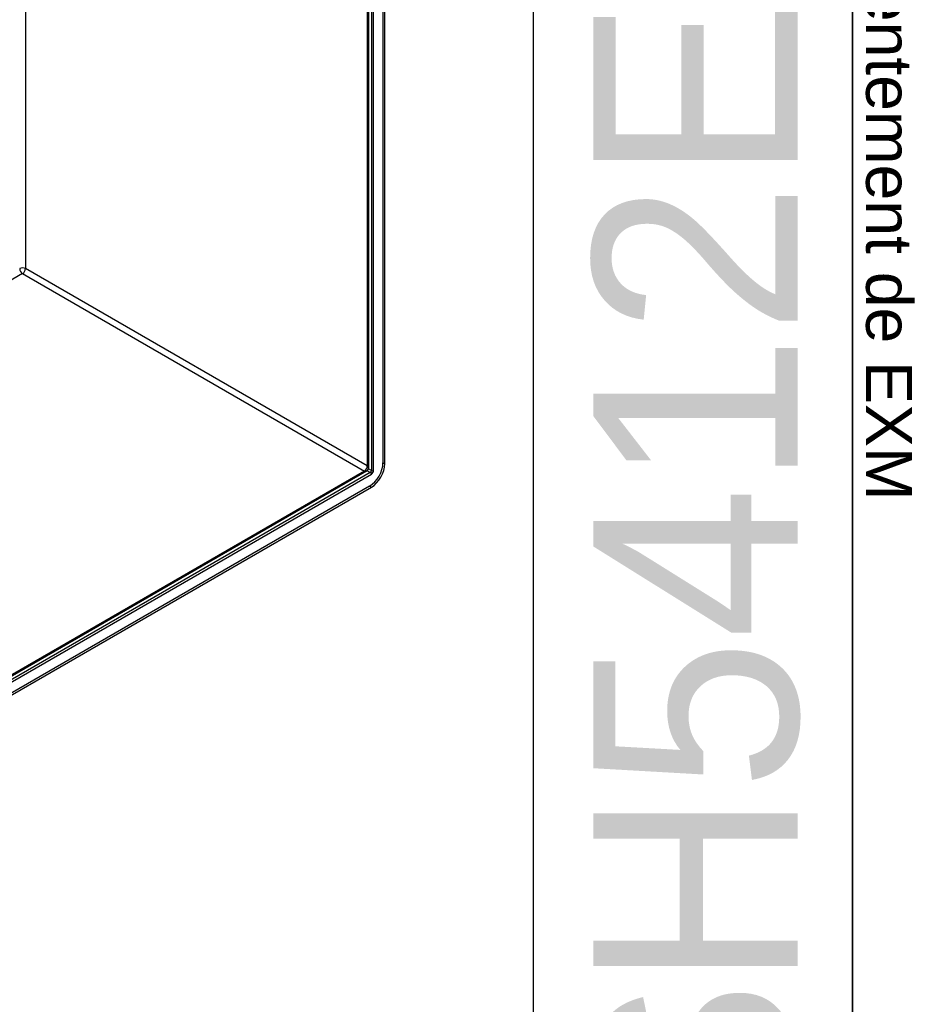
# Model space of a CAD drawing. Header units: inches. Extents: x 3 to 173, y 3 to 113.
# Tile 6 of 8: x 155 to 173, y 45 to 65. Entities that reach past the tile are written whole.
import ezdxf
from ezdxf.enums import TextEntityAlignment as Align

# ---------------------------------------------------------------- set-up
doc = ezdxf.new("R2010")
doc.units = ezdxf.units.IN
doc.header["$LTSCALE"] = 10.4
doc.header["$MEASUREMENT"] = 0
doc.layers.get('0').update_dxf_attribs({"lineweight": 25})
for name, color, linetype, lineweight in [('Sketch Geometry(ANSI)', 7, 'Continuous', 25), ('Symbols(ANSI)', 7, 'Continuous', 25), ('Visible Edges(ANSI)', 7, 'Continuous', 25), ('Visible Tangent Edges(ANSI)', 7, 'Continuous', 25)]:
    doc.layers.add(name, color=color, linetype=linetype, lineweight=lineweight)
doc.styles.add('Current-ANSI', font='arial.ttf')
doc.styles.add('Text Style44', font='arialbd.ttf')
doc.styles.add('Text Style83', font='FRE3OF9X.TTF')

# ---------------------------------------------------------------- blocks, each defined once
blk = doc.blocks.new('Title Blocks EXM - ANSI B')
at = {"layer": 'Sketch Geometry(ANSI)'}
for p, q in [((16.125, 10.687), (16.125, 3.5)), ((16.75, 10.562), (16.75, 0.375))]:
    blk.add_line(p, q, dxfattribs=at)
at = {"layer": 'Symbols(ANSI)', "color": 7, "style": 'Current-ANSI'}
for tag, p in [('REV1BY', (16.4371, 10.3133)), ('REV1', (13.3753, 10.3127)), ('REV1DATE', (15.7496, 10.31)), ('REV2', (13.3734, 9.9377)), ('REV2DATE', (15.7475, 9.9406)), ('REV2BY', (16.4372, 9.9385)), ('REV3', (13.3741, 9.563)), ('REV3DATE', (15.7516, 9.563)), ('REV3BY', (16.4372, 9.5635)), ('REV4', (13.3766, 9.1879)), ('REV4DATE', (15.7516, 9.1879)), ('REV4BY', (16.4411, 9.1885)), ('REV5', (13.3734, 8.8129)), ('REV5DATE', (15.7516, 8.8129)), ('REV5BY', (16.4379, 8.8113)), ('MFG_APPROVED_DATE', (16.3934, 2.3745)), ('DETAIL_REV', (16.2494, 0.9257))]:
    blk.add_attdef(tag, text='', height=0.09, dxfattribs=at).set_placement(p, align=Align.MIDDLE_CENTER)
for tag, p in [('REV1DESC', (13.5255, 10.3098)), ('REV2DESC', (13.5253, 9.9374)), ('REV3DESC', (13.528, 9.5635)), ('REV4DESC', (13.533, 9.1903)), ('REV5DESC', (13.5322, 8.8113)), ('COMPANY', (14.1202, 2.375))]:
    blk.add_attdef(tag, text='', height=0.09, dxfattribs=at).set_placement(p, align=Align.MIDDLE_LEFT)
at = {"layer": 'Symbols(ANSI)', "color": 7, "style": 'Text Style83'}
blk.add_attdef('BARCODE_001', (16.6427, 3.8355), '', height=0.4, rotation=90, dxfattribs=at)
at = {"layer": 'Symbols(ANSI)', "color": 7}
for tag, p, height, style in [('IDW_DATE_001', (16.1526, 2.0799), 0.09, 'Current-ANSI'), ('MATERIEL_001', (13.9591, 1.7815), 0.09, 'Current-ANSI'), ('FINISH_001', (16.1353, 1.4698), 0.09, 'Current-ANSI'), ('COLOR_001', (14.0553, 1.4037), 0.09, 'Current-ANSI'), ('FINISH_002', (16.0762, 1.3198), 0.09, 'Current-ANSI'), ('IDW_DESC_001', (13.6847, 0.8851), 0.09, 'Current-ANSI'), ('Sheet_Number_001', (16.3415, 0.5807), 0.09, 'Current-ANSI'), ('IDW_REV_001', (15.9474, 0.3552), 0.14, 'Text Style44'), ('IDW_NAME_001', (13.6851, 0.3043), 0.14, 'Text Style44'), ('Number_of_sheets_001', (16.5509, 0.3301), 0.09, 'Current-ANSI')]:
    blk.add_attdef(tag, p, '', height=height, dxfattribs=dict(at, style=style))
blk = doc.blocks.new('Borders 9_EXM - B (Inch)')
at = {"layer": 'Sketch Geometry(ANSI)', "linetype": 'Continuous', "lineweight": 35}
blk.add_line((16.5229, 0.3795), (16.5229, 10.5665), dxfattribs=at)
at = {"layer": 'Symbols(ANSI)', "color": 7, "insert": (16.5222, 10.576), "char_height": 0.09, "attachment_point": 7, "rotation": 270, "style": 'Current-ANSI'}
blk.add_mtext('Ce dessin est confidentiel et ne doit pas être reproduit ou utilisé sans le consentement de EXM', dxfattribs=at)
at = {"layer": 'Symbols(ANSI)', "color": 7, "style": 'Current-ANSI'}
blk.add_attdef('FILENAME_AND_PATH_001', (5.9364, 10.7181), '', height=0.09, dxfattribs=at)

msp = doc.modelspace()

# ---------------------------------------------------------------- linework, layer by layer
at = {"layer": 'Visible Edges(ANSI)'}
for p, q in [((161.991, 80.144), (161.991, 55.786)), ((162.285, 78.913), (162.285, 55.883)), ((162.323, 55.861), (162.323, 78.891)), ((161.949, 55.714), (145.098, 45.984)), ((162.013, 55.411), (146.311, 46.345)), ((146.348, 46.324), (162.05, 55.389))]:
    msp.add_line(p, q, dxfattribs=at)
msp.add_arc((161.907, 55.786), 0.084, 300, 0, dxfattribs=at)
for centre, major_axis, start_param, end_param in [((162.013, 55.726), (-0.193, -0.334), 0.785398, 2.356194), ((162.05, 55.704), (0.193, 0.334), 3.926991, 5.497787)]:
    msp.add_ellipse(centre, major_axis=major_axis, ratio=0.57735, start_param=start_param, end_param=end_param, dxfattribs=at)
at = {"layer": 'Visible Tangent Edges(ANSI)'}
for p, q in [((155.015, 84.192), (155.015, 59.835)), ((161.967, 80.178), (161.967, 55.821)), ((162.05, 78.846), (162.05, 55.729)), ((162.094, 55.729), (162.094, 78.846)), ((154.955, 59.732), (138.103, 50.002)), ((154.955, 59.732), (161.907, 55.718)), ((161.967, 55.821), (155.015, 59.835)), ((162.323, 55.861), (162.285, 55.883)), ((161.907, 55.718), (145.056, 45.988)), ((162.028, 55.691), (146.252, 46.583)), ((161.967, 55.727), (162.028, 55.691)), ((162.05, 55.729), (161.989, 55.765)), ((146.274, 46.545), (162.05, 55.653)), ((162.013, 55.411), (162.05, 55.389))]:
    msp.add_line(p, q, dxfattribs=at)
for centre, major_axis, start_param, end_param in [((154.955, 59.8), (0.084, 0), 0.785398, 2.356194), ((154.955, 59.8), (0.042, -0.0727), 3.926991, 5.497787), ((154.955, 59.8), (0.042, 0.0727), 3.926991, 5.497787), ((161.907, 55.786), (0.042, 0.0727), 3.926991, 5.497787), ((161.907, 55.786), (0.042, -0.0727), 5.497787, 6.283185), ((161.907, 55.786), (0.084, 0), 0, 0.785398), ((162.028, 55.717), (-0.0155, -0.0268), 0.785398, 2.356194), ((162.028, 55.666), (-0.0155, 0.0268), 3.926991, 5.497787), ((162.05, 55.704), (0.031, 0.0537), 3.926991, 5.497787), ((162.072, 55.742), (0.031, 0), 3.926991, 5.497787)]:
    msp.add_ellipse(centre, major_axis=major_axis, ratio=0.57735, start_param=start_param, end_param=end_param, dxfattribs=at)

# ---------------------------------------------------------------- block references
at = {"xscale": 10.4, "yscale": 10.4, "zscale": 10.4}
msp.add_blockref('Borders 9_EXM - B (Inch)', (0, 0), dxfattribs=at)
ref = msp.add_blockref('Title Blocks EXM - ANSI B', (-2.362, 0.047), dxfattribs=dict(xscale=10.4, yscale=10.4, zscale=10.4))
ref.add_attrib('BARCODE_001', '*$H5412ESB302410B$J*', (170.722, 39.937), dxfattribs={"layer": 'Symbols(ANSI)', "color": 7, "height": 4.16, "rotation": 90, "style": 'Text Style83'})

doc.saveas('drawing.dxf')
